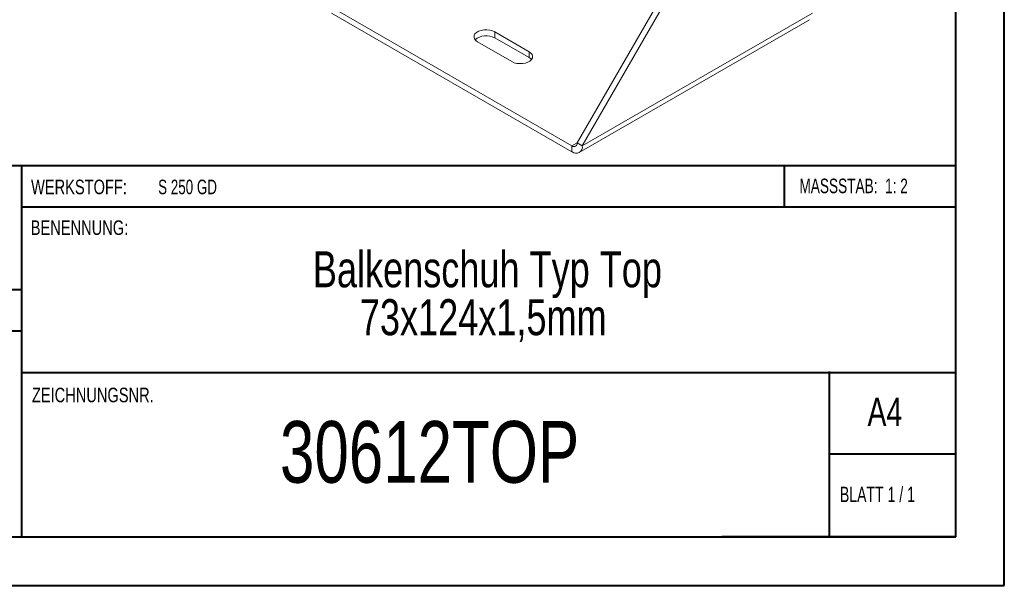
# Model space of a CAD drawing. Header units: millimetres. Extents: x 0 to 210, y 0 to 297.
# Tile 2 of 4: x 109 to 210, y 0 to 58. Entities that reach past the tile are written whole.
import ezdxf

# ---------------------------------------------------------------- set-up
doc = ezdxf.new("R2010")
doc.units = ezdxf.units.MM
doc.styles.add('SLDTEXTSTYLE0', font='TXT', dxfattribs={"width": 0.75})
doc.styles.add('SLDTEXTSTYLE1', font='TXT', dxfattribs={"width": 0.681818})
doc.styles.add('SLDTEXTSTYLE2', font='TXT', dxfattribs={"width": 0.7})
doc.styles.add('SLDTEXTSTYLE3', font='TXT', dxfattribs={"width": 0.6875})

# ---------------------------------------------------------------- blocks, each defined once
blk = doc.blocks.new('SW_NOTE_1')
at = {"color": 0, "linetype": 'Continuous', "lineweight": 0, "char_height": 3.7042, "attachment_point": 2, "style": 'SLDTEXTSTYLE0'}
for s, insert in [('Balkenschuh Typ Top', (24.66, 4.77)), ('73x124x1,5mm', (24.23, -0.16))]:
    blk.add_mtext(s, dxfattribs=dict(at, insert=insert))

msp = doc.modelspace()

# ---------------------------------------------------------------- linework, layer by layer
at = {"color": 7, "linetype": 'Continuous', "lineweight": 40}
for p, q in [((210.08, 0.21), (210.08, 297.21)), ((205.08, 5.21), (205.08, 292.21)), ((205.08, 43.37), (10.11, 43.37)), ((108.91, 43.37), (108.91, 5.12)), ((187.47, 39.12), (187.47, 43.37)), ((205.08, 39.12), (108.91, 39.12)), ((108.91, 30.62), (10.11, 30.62)), ((108.91, 26.37), (10.11, 26.37)), ((108.91, 22.12), (205.08, 22.12)), ((192.08, 5.21), (192.08, 22.21)), ((205.08, 13.71), (192.08, 13.71)), ((10.08, 5.21), (205.08, 5.21)), ((205.08, 5.21), (180.99, 5.21)), ((0.08, 0.21), (210.08, 0.21))]:
    msp.add_line(p, q, dxfattribs=at)
at = {"color": 7, "linetype": 'Continuous', "lineweight": 15}
for p, q in [((166.11, 45.74), (177.07, 64.72)), ((166.64, 45.43), (177.6, 64.42)), ((140.83, 59.72), (165.58, 45.43)), ((140.83, 59.11), (165.58, 44.82)), ((166.64, 45.43), (190.33, 59.11)), ((166.33, 44.75), (190.02, 58.42)), ((161.16, 55.13), (157.63, 57.17)), ((157.63, 56.56), (157.63, 57.17)), ((155.86, 56.15), (159.4, 54.11)), ((161.16, 54.52), (157.63, 56.56)), ((161.16, 54.52), (161.16, 55.13)), ((166.11, 45.74), (165.58, 45.43)), ((166.11, 45.74), (166.64, 45.43)), ((165.58, 45.43), (165.58, 44.82))]:
    msp.add_line(p, q, dxfattribs=at)
at = {"color": 7, "linetype": 'Continuous', "lineweight": 15, "flags": 128}
for points in [[(157.63, 57.17), (157.39, 57.28), (157.12, 57.35), (156.82, 57.38), (156.52, 57.37), (156.23, 57.32), (155.97, 57.23), (155.76, 57.11), (155.6, 56.96), (155.51, 56.79), (155.5, 56.62), (155.55, 56.45), (155.67, 56.29), (155.86, 56.15)], [(159.4, 54.11), (159.63, 54), (159.91, 53.93), (160.2, 53.9), (160.5, 53.91), (160.79, 53.96), (161.05, 54.05), (161.26, 54.17), (161.42, 54.32), (161.51, 54.49), (161.53, 54.66), (161.47, 54.83), (161.35, 54.99), (161.16, 55.13)], [(161.41, 54.31), (161.35, 54.38), (161.16, 54.52)]]:
    msp.add_lwpolyline(points, dxfattribs=at)
at = {"color": 7, "linetype": 'Continuous', "lineweight": 15}
for centre, radius, start, end in [((156.76, 55.02), 1.76, 60.6485, 130.912), ((165.79, 45.69), 0.328, 230.7967, 9.214), ((166, 45.33), 0.655, 230.7967, 9.214)]:
    msp.add_arc(centre, radius, start, end, dxfattribs=at)

# ---------------------------------------------------------------- block references
at = {"color": 7, "linetype": 'Continuous', "lineweight": 0}
msp.add_blockref('SW_NOTE_1', (132.22, 29.82), dxfattribs=at)

# ---------------------------------------------------------------- texts
for s, insert, char_height, attachment_point, style in [('WERKSTOFF:', (109.91, 41.96), 1.5, 1, 'SLDTEXTSTYLE0'), ('S 250 GD', (122.99, 41.96), 1.5, 1, 'SLDTEXTSTYLE3'), ('MASSSTAB:  1: 2', (188.99, 42.07), 1.5, 1, 'SLDTEXTSTYLE2'), ('BENENNUNG:', (109.88, 37.77), 1.5, 1, 'SLDTEXTSTYLE0'), ('ZEICHNUNGSNR.', (110, 20.55), 1.5, 1, 'SLDTEXTSTYLE0'), ('A4', (196, 19.52), 2.91, 1, 'SLDTEXTSTYLE0'), ('30612TOP', (150.93, 17.12), 6.35, 2, 'SLDTEXTSTYLE0'), ('BLATT 1 / 1', (193.16, 10.36), 1.5875, 1, 'SLDTEXTSTYLE1')]:
    msp.add_mtext(s, dxfattribs=dict(at, insert=insert, char_height=char_height, attachment_point=attachment_point, style=style))

doc.saveas('drawing.dxf')
